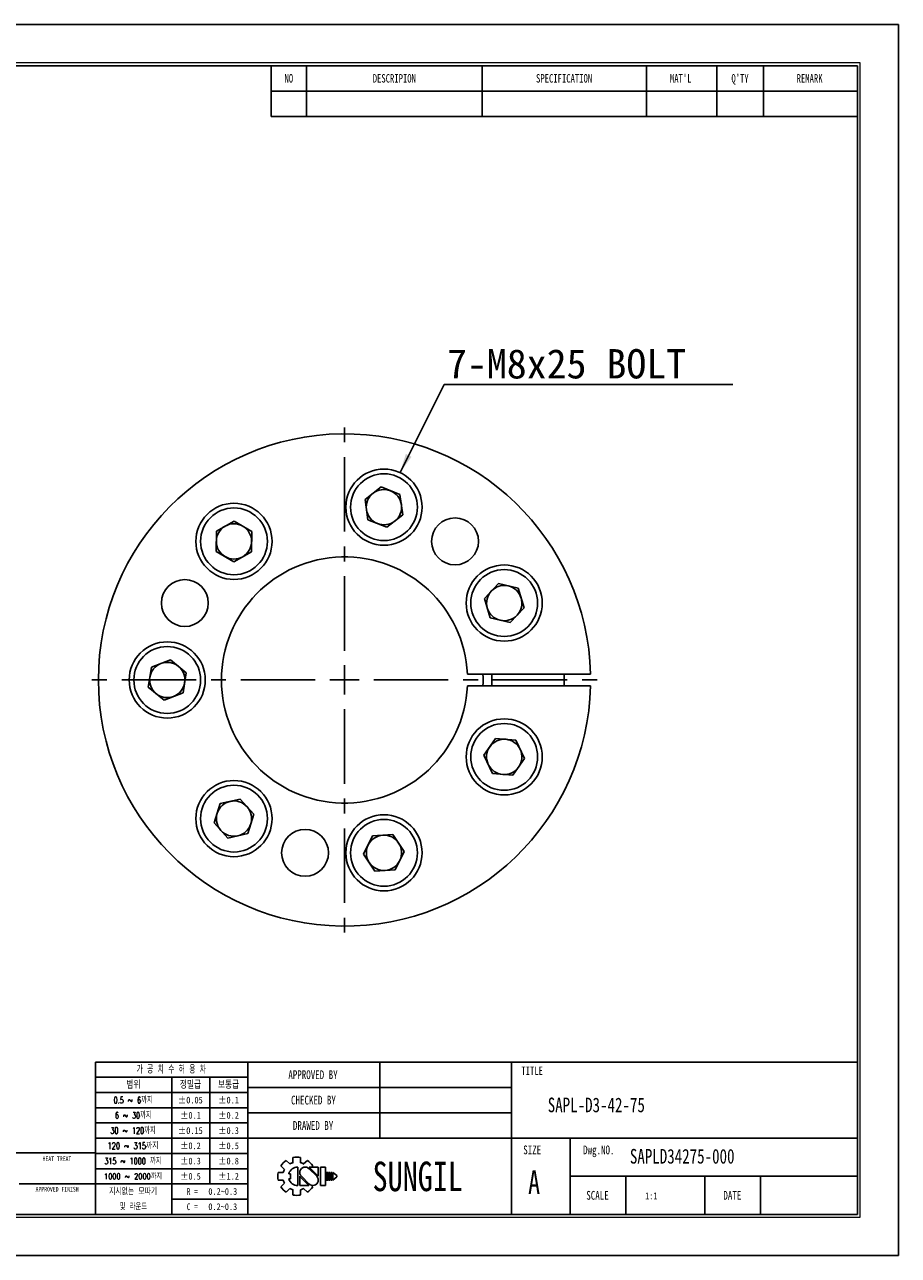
# Model space of a CAD drawing. Header units: millimetres. Extents: x 0 to 297, y 0 to 210.
# Tile 2 of 2: x 148 to 297, y 0 to 210. Entities that reach past the tile are written whole.
import ezdxf
from ezdxf.enums import TextEntityAlignment as Align

# ---------------------------------------------------------------- set-up
doc = ezdxf.new("R2010")
doc.units = ezdxf.units.MM
doc.header["$PDSIZE"] = -1
doc.linetypes.add('CENTERX2', pattern=[20.32, 12.7, -2.54, 2.54, -2.54])
doc.layers.add('문자', color=7, linetype='Continuous')
doc.layers.add('중심선', color=1, linetype='CENTERX2')
doc.layers.add('치수선', color=5, linetype='Continuous', lineweight=15)
doc.styles.add('SLDTEXTSTYLE0', font='TXT', dxfattribs={"width": 0.75})
doc.styles.add('SLDTEXTSTYLE1', font='TXT', dxfattribs={"width": 0.634615, "bigfont": 'bigfont'})
doc.styles.add('SLDTEXTSTYLE2', font='TXT', dxfattribs={"width": 0.75, "bigfont": 'bigfont'})
doc.styles.add('SLDTEXTSTYLE3', font='TXT', dxfattribs={"width": 0.694444, "bigfont": 'bigfont'})
doc.styles.add('SLDTEXTSTYLE4', font='TXT', dxfattribs={"width": 0.6875, "bigfont": 'bigfont'})
doc.styles.add('SLDTEXTSTYLE5', font='TXT', dxfattribs={"width": 0.7, "bigfont": 'bigfont'})
doc.styles.add('SLDTEXTSTYLE6', font='TXT', dxfattribs={"width": 0.692308, "bigfont": 'bigfont'})
doc.styles.add('SLDTEXTSTYLE7', font='TXT', dxfattribs={"width": 0.666667})
doc.dimstyles.new('SLDDIMSTYLE2', dxfattribs={"dimtxt": 0.18, "dimasz": 3.302, "dimexe": 0, "dimexo": 0.0625, "dimgap": 0, "dimtad": 0, "dimtih": 1, "dimtoh": 1, "dimdec": 0, "dimrnd": 1e-09, "dimzin": 0, "dimdsep": 46, "dimtxsty": 'Standard', "dimsah": 1, "dimcen": 0.09, "dimadec": 0, "dimazin": 0, "dimtfac": 3.302, "dimtdec": 0, "dimtofl": 0, "dimtmove": 0, "dimatfit": 3, "dimfxl": 1, "dimfrac": 2, "dimtolj": 1, "dimtzin": 0, "dimarcsym": 0})

# ---------------------------------------------------------------- blocks, each defined once
blk = doc.blocks.new('AAAA')
at = {"color": 250, "true_color": 0x191924}
for p, q in [((-298.87, 124.28), (-595.87, 124.28)), ((-298.87, -85.72), (-298.87, 124.28)), ((-595.87, -85.72), (-298.87, -85.72))]:
    blk.add_line(p, q, dxfattribs=at)
at = {"lineweight": 0}
for p, q in [((-305.37, 117.78), (-585.87, 117.78)), ((-305.37, -79.22), (-305.37, 117.78)), ((-585.87, -79.22), (-305.37, -79.22))]:
    blk.add_line(p, q, dxfattribs=at)
for p, q in [((-305.87, 117.28), (-585.37, 117.28)), ((-405.87, 117.28), (-405.87, 108.62)), ((-399.87, 117.28), (-399.87, 108.62)), ((-369.87, 117.28), (-369.87, 108.62)), ((-341.87, 117.28), (-341.87, 108.62)), ((-329.87, 117.28), (-329.87, 108.62)), ((-321.87, 117.28), (-321.87, 108.62)), ((-305.87, -78.72), (-305.87, 117.28)), ((-405.87, 112.95), (-305.87, 112.95)), ((-405.87, 108.62), (-305.87, 108.62)), ((-305.87, -52.72), (-435.87, -52.72)), ((-435.87, -52.72), (-435.87, -78.72)), ((-409.87, -52.72), (-409.87, -78.72)), ((-387.37, -52.72), (-387.37, -65.72)), ((-364.87, -52.72), (-364.87, -78.72)), ((-409.87, -55.32), (-435.87, -55.32)), ((-422.87, -55.32), (-422.87, -78.72)), ((-416.37, -55.32), (-416.37, -73.52)), ((-409.87, -57.92), (-435.87, -57.92)), ((-364.87, -57.05), (-409.87, -57.05)), ((-409.87, -60.52), (-435.87, -60.52)), ((-364.87, -61.38), (-409.87, -61.38)), ((-409.87, -63.12), (-435.87, -63.12)), ((-409.87, -65.72), (-435.87, -65.72)), ((-305.87, -65.72), (-409.87, -65.72)), ((-354.87, -65.72), (-354.87, -78.72)), ((-435.87, -68.22), (-533.87, -68.22)), ((-409.87, -68.32), (-435.87, -68.32)), ((-402.17, -69.02), (-402.17, -69.9)), ((-400.87, -69.02), (-400.87, -69.9)), ((-409.87, -70.92), (-435.87, -70.92)), ((-404.24, -70.42), (-403.62, -71.04)), ((-403.32, -69.5), (-402.7, -70.12)), ((-401.37, -70.64), (-401.37, -73.79)), ((-400.35, -70.12), (-399.72, -69.5)), ((-398.13, -72.22), (-399.46, -70.88)), ((-397.85, -72.19), (-399.4, -70.64)), ((-399.4, -70.64), (-397.85, -70.64)), ((-399.03, -70.64), (-398.81, -70.42)), ((-397.85, -70.64), (-397.85, -72.22)), ((-397.48, -70.64), (-397.48, -73.79)), ((-397.48, -70.64), (-396.61, -70.64)), ((-396.61, -70.64), (-396.61, -73.79)), ((-404.71, -71.57), (-403.84, -71.57)), ((-404.71, -71.57), (-403.84, -71.57)), ((-404.71, -72.86), (-403.84, -72.86)), ((-404.24, -74.01), (-403.62, -73.39)), ((-402.89, -71.78), (-402.59, -71.78)), ((-402.89, -72.65), (-402.59, -72.65)), ((-402.59, -71.78), (-402.59, -72.65)), ((-401.01, -72.22), (-401.01, -73.79)), ((-401.01, -72.24), (-399.45, -73.79)), ((-400.73, -72.22), (-399.39, -73.55)), ((-396.46, -71.57), (-396.46, -72.86)), ((-396.46, -71.57), (-396.24, -71.57)), ((-396.46, -72.86), (-396.24, -72.86)), ((-396.24, -71.57), (-396.24, -72.86)), ((-396.09, -71.57), (-396.09, -72.86)), ((-396.09, -71.57), (-395.88, -71.57)), ((-396.09, -72.86), (-395.88, -72.86)), ((-395.88, -71.57), (-395.88, -72.86)), ((-395.72, -71.57), (-395.72, -72.86)), ((-395.72, -71.57), (-395.51, -71.57)), ((-395.72, -72.86), (-395.51, -72.86)), ((-395.51, -71.57), (-395.51, -72.86)), ((-395.36, -71.57), (-395.36, -72.86)), ((-395.36, -71.57), (-394.71, -72.11)), ((-394.71, -72.32), (-395.36, -72.86)), ((-394.71, -72.11), (-394.71, -72.22)), ((-394.71, -72.11), (-394.71, -72.32)), ((-394.71, -72.22), (-394.71, -72.32)), ((-305.87, -72.22), (-354.87, -72.22)), ((-345.37, -72.22), (-345.37, -78.72)), ((-331.87, -72.22), (-331.87, -78.72)), ((-322.37, -72.22), (-322.37, -78.72)), ((-448.87, -73.52), (-435.87, -73.52)), ((-409.87, -73.52), (-435.87, -73.52)), ((-403.32, -74.93), (-402.7, -74.31)), ((-402.17, -74.53), (-402.17, -75.41)), ((-401.01, -73.79), (-399.45, -73.79)), ((-400.87, -74.53), (-400.87, -75.41)), ((-400.35, -74.31), (-399.72, -74.93)), ((-399.08, -73.74), (-398.81, -74.01)), ((-397.48, -73.79), (-396.61, -73.79)), ((-409.87, -76.12), (-422.87, -76.12)), ((-585.37, -78.72), (-305.87, -78.72))]:
    blk.add_line(p, q)
for centre, radius, start, end in [((-401.52, -72.22), 3.26, 78.4943, 101.5057), ((-401.52, -72.22), 3.26, 123.4943, 146.5057), ((-401.52, -72.22), 2.4, 150.6872, 164.3128), ((-401.37, -72.22), 1.58, 90, 164.0671), ((-401.52, -72.22), 2.4, 105.6872, 119.3128), ((-400.09, -71.56), 0.919, 43.2202, 225.8282), ((-401.52, -72.22), 2.4, 60.6872, 74.3128), ((-401.52, -72.22), 3.26, 33.4943, 56.5057), ((-401.52, -72.22), 3.26, 168.4943, 191.5057), ((-401.52, -72.22), 2.4, 195.6872, 209.3128), ((-401.37, -72.22), 1.58, 195.9329, 270), ((-398.77, -72.87), 0.919, 223.2202, 45.8282), ((-401.52, -72.22), 3.26, 213.4943, 236.5057), ((-401.52, -72.22), 2.4, 240.6872, 254.3128), ((-401.52, -72.22), 3.26, 258.4943, 281.5057), ((-401.52, -72.22), 2.4, 285.6872, 299.3128), ((-401.52, -72.22), 3.26, 303.4943, 326.5057)]:
    blk.add_arc(centre, radius, start, end)
for p in [(-387.37, -57.05), (-387.37, -61.38)]:
    blk.add_point(p)
at = {"color": 250, "true_color": 0x191924, "width": 0.75}
for tag, height, style, p in [('TITLE', 2.5, 'SLDTEXTSTYLE2', (-358.7, -62.04)), ('도번', 2.5, 'SLDTEXTSTYLE2', (-344.69, -70.81)), ('필렛', 1.15, 'SLDTEXTSTYLE0', (-416.62, -75.73)), ('SCALE', 1.2, 'SLDTEXTSTYLE0', (-342.09, -76.51)), ('DATE', 1.2, 'SLDTEXTSTYLE0', (-318.85, -76.56)), ('모따기', 1.15, 'SLDTEXTSTYLE0', (-416.62, -78.33))]:
    blk.add_attdef(tag, text='', height=height, dxfattribs=dict(at, style=style)).set_placement(p, align=Align.BOTTOM_LEFT)
at = {"layer": '문자', "attachment_point": 2}
for s, insert, char_height, style in [('NO', (-402.88, 115.84), 1.444, 'SLDTEXTSTYLE0'), ('DESCRIPION', (-384.88, 115.84), 1.444, 'SLDTEXTSTYLE0'), ('SPECIFICATION', (-355.91, 115.84), 1.444, 'SLDTEXTSTYLE0'), ("MAT'L", (-336.01, 115.84), 1.444, 'SLDTEXTSTYLE0'), ("Q'TY", (-325.89, 115.84), 1.444, 'SLDTEXTSTYLE0'), ('REMARK', (-314.02, 115.84), 1.444, 'SLDTEXTSTYLE0'), ('가 공 치 수 허 용 차', (-422.94, -53.37), 1.3, 'SLDTEXTSTYLE1'), ('APPROVED BY', (-398.76, -54.14), 1.5, 'SLDTEXTSTYLE0'), ('TITLE', (-361.36, -53.5), 1.444, 'SLDTEXTSTYLE0'), ('범위', (-429.4, -56), 1.25, 'SLDTEXTSTYLE2'), ('정밀급', (-419.66, -56), 1.25, 'SLDTEXTSTYLE2'), ('보통급', (-413.16, -56), 1.25, 'SLDTEXTSTYLE2'), ('0.5 ~ 6까지', (-429.45, -58.67), 1.1, 'SLDTEXTSTYLE3'), ('±0.05', (-419.68, -58.64), 1.15, 'SLDTEXTSTYLE0'), ('±0.1', (-413.16, -58.64), 1.15, 'SLDTEXTSTYLE0'), ('CHECKED BY', (-398.68, -58.47), 1.5, 'SLDTEXTSTYLE0'), ('6 ~ 30까지', (-429.43, -61.27), 1.1, 'SLDTEXTSTYLE4'), ('±0.1', (-419.66, -61.24), 1.15, 'SLDTEXTSTYLE0'), ('±0.2', (-413.16, -61.24), 1.15, 'SLDTEXTSTYLE0'), ('DRAWED BY', (-398.74, -62.8), 1.5, 'SLDTEXTSTYLE0'), ('30 ~ 120까지', (-429.46, -63.87), 1.1, 'SLDTEXTSTYLE5'), ('±0.15', (-419.68, -63.84), 1.15, 'SLDTEXTSTYLE0'), ('±0.3', (-413.16, -63.84), 1.15, 'SLDTEXTSTYLE0'), ('120 ~ 315까지', (-429.47, -66.47), 1.1, 'SLDTEXTSTYLE2'), ('±0.2', (-419.66, -66.44), 1.15, 'SLDTEXTSTYLE0'), ('±0.5', (-413.16, -66.44), 1.15, 'SLDTEXTSTYLE0'), ('SIZE', (-361.35, -66.97), 1.5, 'SLDTEXTSTYLE0'), ('Dwg.NO.', (-349.99, -66.97), 1.5, 'SLDTEXTSTYLE0'), ('HEAT TREAT', (-442.45, -68.82), 0.8, 'SLDTEXTSTYLE0'), ('315 ~ 1000 까지', (-429.48, -69.07), 1.1, 'SLDTEXTSTYLE6'), ('±0.3', (-419.66, -69.04), 1.15, 'SLDTEXTSTYLE0'), ('±0.8', (-413.16, -69.04), 1.15, 'SLDTEXTSTYLE0'), ('SUNGIL', (-380.89, -69.72), 5.032, 'SLDTEXTSTYLE0'), ('A', (-361.03, -71.23), 4, 'SLDTEXTSTYLE0'), ('1000 ~ 2000까지', (-429.47, -71.73), 0.99, 'SLDTEXTSTYLE2'), ('±0.5', (-419.66, -71.64), 1.15, 'SLDTEXTSTYLE0'), ('±1.2', (-413.16, -71.64), 1.15, 'SLDTEXTSTYLE0'), ('APPROVED FINISH', (-442.42, -74.02), 0.8, 'SLDTEXTSTYLE0'), ('지시없는 모따기', (-429.45, -74.27), 1.1, 'SLDTEXTSTYLE2'), ('R =', (-419.36, -74.24), 1.15, 'SLDTEXTSTYLE7'), ('SCALE', (-350.21, -74.72), 1.5, 'SLDTEXTSTYLE0'), ('DATE', (-327.2, -74.72), 1.5, 'SLDTEXTSTYLE0'), ('및 라운드', (-429.41, -76.87), 1.1, 'SLDTEXTSTYLE5'), ('C =', (-419.36, -76.84), 1.15, 'SLDTEXTSTYLE7')]:
    blk.add_mtext(s, dxfattribs=dict(at, insert=insert, char_height=char_height, style=style))
blk = doc.blocks.new('SW_NOTE_0')
at = {"layer": '문자', "color": 0}
blk.add_line((49.27, 0), (0, 0), dxfattribs=at)
at = {"layer": '문자', "color": 0, "insert": (0.49, 6.02), "char_height": 5, "attachment_point": 1}
blk.add_mtext('{\\C3;7-M8x25 BOLT}', dxfattribs=at)
blk = doc.blocks.new('SW_CENTERMARKSYMBOL_0')
at = {"layer": '중심선', "color": 0}
for p, q in [((0, 5), (0, 44.5)), ((0, 0), (0, 2.5)), ((-5, 0), (-44.5, 0)), ((0, 0), (-2.5, 0)), ((0, 0), (0, -2.5)), ((0, 0), (2.5, 0)), ((5, 0), (44.5, 0)), ((0, -5), (0, -44.5))]:
    blk.add_line(p, q, dxfattribs=at)

msp = doc.modelspace()

# ---------------------------------------------------------------- linework, layer by layer
for p, q in [((206.029, 129.028), (208.764, 131.171)), ((211.989, 129.874), (208.764, 131.171)), ((206.029, 129.028), (206.518, 125.586)), ((211.989, 129.874), (212.478, 126.433)), ((212.478, 126.433), (209.742, 124.289)), ((183.691, 125.365), (180.666, 123.653)), ((183.691, 125.365), (186.686, 123.601)), ((206.518, 125.586), (209.742, 124.289)), ((180.637, 120.177), (180.666, 123.653)), ((186.686, 123.601), (186.656, 120.126)), ((180.637, 120.177), (183.632, 118.414)), ((183.632, 118.414), (186.656, 120.126)), ((228.78, 114.694), (226.394, 112.166)), ((228.78, 114.694), (232.162, 113.891)), ((233.158, 110.562), (232.162, 113.891)), ((226.394, 112.166), (227.391, 108.836)), ((233.158, 110.562), (230.772, 108.034)), ((230.772, 108.034), (227.391, 108.836)), ((169.573, 100.429), (172.819, 101.671)), ((172.819, 101.671), (175.518, 99.481)), ((169.573, 100.429), (169.026, 96.997)), ((174.971, 96.049), (175.518, 99.481)), ((244.51, 99.239), (223.498, 99.239)), ((171.725, 94.806), (169.026, 96.997)), ((223.498, 97.239), (244.51, 97.239)), ((171.725, 94.806), (174.971, 96.049)), ((228.295, 88.258), (226.313, 85.403)), ((231.759, 87.969), (228.295, 88.258)), ((231.759, 87.969), (233.24, 84.825)), ((227.794, 82.259), (226.313, 85.403)), ((231.258, 81.97), (233.24, 84.825)), ((231.258, 81.97), (227.794, 82.259)), ((181.319, 77.156), (184.714, 77.901)), ((187.056, 75.333), (184.714, 77.901)), ((180.266, 73.844), (181.319, 77.156)), ((180.266, 73.844), (182.609, 71.276)), ((186.004, 72.02), (187.056, 75.333)), ((186.004, 72.02), (182.609, 71.276)), ((205.785, 68.517), (207.32, 71.635)), ((210.788, 71.866), (207.32, 71.635)), ((212.721, 68.977), (210.788, 71.866)), ((207.719, 65.629), (205.785, 68.517)), ((212.721, 68.977), (211.187, 65.859)), ((207.719, 65.629), (211.187, 65.859))]:
    msp.add_line(p, q)
at = {"flags": 128}
for points in [[(227.643, 97.239), (227.663, 98.167), (227.643, 99.239)], [(240.009, 97.239), (240.022, 98.384), (240.009, 99.239)]]:
    msp.add_lwpolyline(points, dxfattribs=at)
for centre, radius in [((209.253, 127.73), 6.5), ((209.253, 127.73), 5.7), ((183.661, 121.889), 6.5), ((183.661, 121.889), 5.7), ((221.383, 121.889), 4), ((229.776, 111.364), 6.5), ((229.776, 111.364), 5.7), ((175.268, 111.364), 4), ((172.272, 98.239), 6.5), ((172.272, 98.239), 5.7), ((229.776, 85.114), 6.5), ((229.776, 85.114), 5.7), ((183.661, 74.588), 6.5), ((183.661, 74.588), 5.7), ((209.253, 68.747), 6.5), ((209.253, 68.747), 5.7), ((195.791, 68.747), 4)]:
    msp.add_circle(centre, radius)
for centre, radius, start, end in [((202.522, 98.239), 42, 1.36431, 358.63569), ((209.253, 127.73), 3.01, 68.08394, 128.08394), ((209.253, 127.73), 3.01, 8.08394, 68.08394), ((209.253, 127.73), 3.01, 128.08394, 188.08394), ((209.253, 127.73), 3.01, 308.08394, 8.08394), ((209.253, 127.73), 3.01, 188.08394, 248.08394), ((183.661, 121.889), 3.01, 119.51252, 179.51252), ((183.661, 121.889), 3.01, 59.51252, 119.51252), ((183.661, 121.889), 3.01, 359.51252, 59.51252), ((209.253, 127.73), 3.01, 248.08394, 308.08394), ((183.661, 121.889), 3.01, 179.51252, 239.51252), ((183.661, 121.889), 3.01, 299.51252, 359.51252), ((202.522, 98.239), 21, 2.7294, 357.2706), ((183.661, 121.889), 3.01, 239.51252, 299.51252), ((229.776, 111.364), 3.01, 136.65537, 196.65537), ((229.776, 111.364), 3.01, 76.65537, 136.65537), ((229.776, 111.364), 3.01, 16.65537, 76.65537), ((229.776, 111.364), 3.01, 316.65537, 16.65537), ((229.776, 111.364), 3.01, 196.65537, 256.65537), ((229.776, 111.364), 3.01, 256.65537, 316.65537), ((172.272, 98.239), 3.01, 110.94109, 170.94109), ((172.272, 98.239), 3.01, 50.94109, 110.94109), ((172.272, 98.239), 3.01, 170.94109, 230.94109), ((172.272, 98.239), 3.01, 350.94109, 50.94109), ((202.522, 98.239), 23.645, 357.57611, 2.42389), ((172.272, 98.239), 3.01, 290.94109, 350.94109), ((172.272, 98.239), 3.01, 230.94109, 290.94109), ((229.776, 85.114), 3.01, 145.2268, 205.2268), ((229.776, 85.114), 3.01, 85.2268, 145.2268), ((229.776, 85.114), 3.01, 25.2268, 85.2268), ((229.776, 85.114), 3.01, 325.2268, 25.2268), ((229.776, 85.114), 3.01, 205.2268, 265.2268), ((229.776, 85.114), 3.01, 265.2268, 325.2268), ((183.661, 74.588), 3.01, 102.36966, 162.36966), ((183.661, 74.588), 3.01, 42.36966, 102.36966), ((183.661, 74.588), 3.01, 342.36966, 42.36966), ((183.661, 74.588), 3.01, 162.36966, 222.36966), ((183.661, 74.588), 3.01, 282.36966, 342.36966), ((183.661, 74.588), 3.01, 222.36966, 282.36966), ((209.253, 68.747), 3.01, 93.79823, 153.79823), ((209.253, 68.747), 3.01, 33.79823, 93.79823), ((209.253, 68.747), 3.01, 153.79823, 213.79823), ((209.253, 68.747), 3.01, 333.79823, 33.79823), ((209.253, 68.747), 3.01, 273.79823, 333.79823), ((209.253, 68.747), 3.01, 213.79823, 273.79823)]:
    msp.add_arc(centre, radius, start, end)

# ---------------------------------------------------------------- block references
at = {"color": 7, "linetype": 'Continuous'}
ref = msp.add_blockref('AAAA', (595.902, 85.776), dxfattribs=at)
ref.add_attrib('모따기', '0.2~0.3', dxfattribs={"layer": '문자', "height": 1.15, "style": 'SLDTEXTSTYLE0', "width": 0.75}).set_placement((179.283, 7.449), align=Align.BOTTOM_LEFT)
ref.add_attrib('필렛', '0.2~0.3', dxfattribs={"layer": '문자', "height": 1.15, "style": 'SLDTEXTSTYLE0', "width": 0.75}).set_placement((179.283, 10.049), align=Align.BOTTOM_LEFT)
ref.add_attrib('TITLE', 'SAPL-D3-42-75', dxfattribs={"layer": '문자', "height": 2.5, "style": 'SLDTEXTSTYLE0', "width": 0.75}).set_placement((237.199, 23.734), align=Align.BOTTOM_LEFT)
ref.add_attrib('도번', 'SAPLD34275-000', dxfattribs={"layer": '문자', "height": 2.5, "style": 'SLDTEXTSTYLE0', "width": 0.75}).set_placement((251.214, 14.971), align=Align.BOTTOM_LEFT)
ref.add_attrib('SCALE', '1:1', dxfattribs={"layer": '문자', "height": 1.2, "style": 'SLDTEXTSTYLE0', "width": 0.75}).set_placement((253.814, 9.262), align=Align.BOTTOM_LEFT)
at = {"layer": '중심선'}
msp.add_blockref('SW_CENTERMARKSYMBOL_0', (202.522, 98.239), dxfattribs=at)
at = {"layer": '치수선'}
msp.add_blockref('SW_NOTE_0', (219.516, 148.667), dxfattribs=at)

# ---------------------------------------------------------------- leaders
msp.add_leader([(212, 133.622), (219.516, 148.667)], dimstyle='SLDDIMSTYLE2', dxfattribs=at)

doc.saveas('drawing.dxf')
